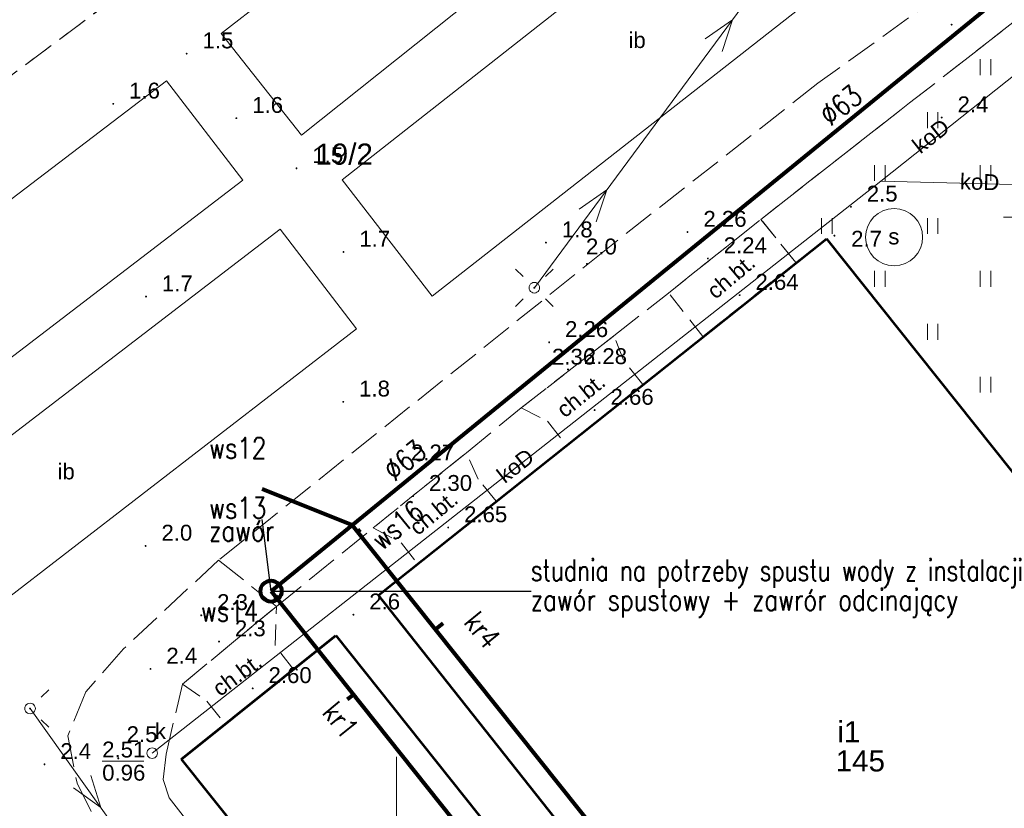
# Model space of a CAD drawing. Extents: x 5474185 to 5474933, y 5916077 to 5916824.
# Tile 141 of 256: x 5474532 to 5474579, y 5916400 to 5916437. Entities that reach past the tile are written whole.
import ezdxf
from ezdxf.enums import TextEntityAlignment as Align

# ---------------------------------------------------------------- set-up
doc = ezdxf.new("R2010")
doc.units = 0
for name, pattern in [('PRZER1-1', [1, 0.5, -0.5]), ('PRZER2-1', [1.5, 1, -0.5]), ('PRZER3-1', [2, 1.5, -0.5])]:
    doc.linetypes.add(name, pattern=pattern)
for name, color, linetype, lineweight in [('GESBZO', 253, 'CONTINUOUS', 50), ('GESBZO_O', 253, 'CONTINUOUS', 50), ('GESDZI_O', 253, 'CONTINUOUS', 18), ('GESKKL', 253, 'CONTINUOUS', 18), ('GESUZY', 253, 'CONTINUOUS', 18), ('GSPWPN', 253, 'CONTINUOUS', 13), ('GSPWPN_O', 253, 'CONTINUOUS', 13), ('GSPWPS', 253, 'CONTINUOUS', 13), ('GSPWPS_O', 253, 'CONTINUOUS', 13), ('GSSIIN', 253, 'CONTINUOUS', 18), ('GSSIIN_O', 253, 'CONTINUOUS', 18), ('GSSKOA', 253, 'CONTINUOUS', 18), ('GSSKOD', 253, 'CONTINUOUS', 18), ('GSSKOD_O', 253, 'CONTINUOUS', 18), ('GSSUTR', 254, 'CONTINUOUS', 18), ('GULEPR', 254, 'CONTINUOUS', 18), ('GULKPR', 7, 'CONTINUOUS', 18), ('GULKPR_O', 254, 'CONTINUOUS', 18), ('GUPELA', 254, 'CONTINUOUS', 18), ('GUPISN', 253, 'CONTINUOUS', 18), ('GUPIWZ', 253, 'CONTINUOUS', 18), ('GUPIWZ_O', 253, 'CONTINUOUS', 18), ('GUPKSD', 61, 'CONTINUOUS', 18), ('GUPPRZ_O', 40, 'CONTINUOUS', 18), ('GUSSUT', 253, 'CONTINUOUS', 18), ('GUSSUT_O', 253, 'CONTINUOUS', 18), ('IS opis', 7, 'CONTINUOUS', 20), ('Ramka sekcyjna', 253, 'CONTINUOUS', 18)]:
    doc.layers.add(name, color=color, linetype=linetype, lineweight=lineweight)
doc.layers.add('is SZKLARNIA KRANY', color=5, linetype='CONTINUOUS')
doc.layers.add('w_Opis_PZ_2', color=7, linetype='CONTINUOUS')
doc.styles.add('Arial', font='arial.ttf')
doc.styles.get("Standard").update_dxf_attribs({"font": 'simplex.shx'})

msp = doc.modelspace()

# ---------------------------------------------------------------- hatches: boundary and pattern name
at = {"layer": 'GSPWPN'}
for points in [[(5474540.08, 5916435.685), (5474540.068353, 5916435.686533), (5474540.0575, 5916435.691029), (5474540.04818, 5916435.69818), (5474540.041029, 5916435.7075), (5474540.036533, 5916435.718353), (5474540.035, 5916435.73), (5474540.036533, 5916435.741647), (5474540.041029, 5916435.7525), (5474540.04818, 5916435.76182), (5474540.0575, 5916435.768971), (5474540.068353, 5916435.773467), (5474540.08, 5916435.775), (5474540.091647, 5916435.773467), (5474540.1025, 5916435.768971), (5474540.11182, 5916435.76182), (5474540.118971, 5916435.7525), (5474540.123467, 5916435.741647), (5474540.125, 5916435.73), (5474540.123467, 5916435.718353), (5474540.118971, 5916435.7075), (5474540.11182, 5916435.69818), (5474540.1025, 5916435.691029), (5474540.091647, 5916435.686533)], [(5474536.61, 5916433.315), (5474536.598353, 5916433.316533), (5474536.5875, 5916433.321029), (5474536.57818, 5916433.32818), (5474536.571029, 5916433.3375), (5474536.566533, 5916433.348353), (5474536.565, 5916433.36), (5474536.566533, 5916433.371647), (5474536.571029, 5916433.3825), (5474536.57818, 5916433.39182), (5474536.5875, 5916433.398971), (5474536.598353, 5916433.403467), (5474536.61, 5916433.405), (5474536.621647, 5916433.403467), (5474536.6325, 5916433.398971), (5474536.64182, 5916433.39182), (5474536.648971, 5916433.3825), (5474536.653467, 5916433.371647), (5474536.655, 5916433.36), (5474536.653467, 5916433.348353), (5474536.648971, 5916433.3375), (5474536.64182, 5916433.32818), (5474536.6325, 5916433.321029), (5474536.621647, 5916433.316533)], [(5474542.43, 5916432.635), (5474542.418353, 5916432.636533), (5474542.4075, 5916432.641029), (5474542.39818, 5916432.64818), (5474542.391029, 5916432.6575), (5474542.386533, 5916432.668353), (5474542.385, 5916432.68), (5474542.386533, 5916432.691647), (5474542.391029, 5916432.7025), (5474542.39818, 5916432.71182), (5474542.4075, 5916432.718971), (5474542.418353, 5916432.723467), (5474542.43, 5916432.725), (5474542.441647, 5916432.723467), (5474542.4525, 5916432.718971), (5474542.46182, 5916432.71182), (5474542.468971, 5916432.7025), (5474542.473467, 5916432.691647), (5474542.475, 5916432.68), (5474542.473467, 5916432.668353), (5474542.468971, 5916432.6575), (5474542.46182, 5916432.64818), (5474542.4525, 5916432.641029), (5474542.441647, 5916432.636533)], [(5474575.76, 5916432.665), (5474575.748353, 5916432.666533), (5474575.7375, 5916432.671029), (5474575.72818, 5916432.67818), (5474575.721029, 5916432.6875), (5474575.716533, 5916432.698353), (5474575.715, 5916432.71), (5474575.716533, 5916432.721647), (5474575.721029, 5916432.7325), (5474575.72818, 5916432.74182), (5474575.7375, 5916432.748971), (5474575.748353, 5916432.753467), (5474575.76, 5916432.755), (5474575.771647, 5916432.753467), (5474575.7825, 5916432.748971), (5474575.79182, 5916432.74182), (5474575.798971, 5916432.7325), (5474575.803467, 5916432.721647), (5474575.805, 5916432.71), (5474575.803467, 5916432.698353), (5474575.798971, 5916432.6875), (5474575.79182, 5916432.67818), (5474575.7825, 5916432.671029), (5474575.771647, 5916432.666533)], [(5474545.27, 5916430.265), (5474545.258353, 5916430.266533), (5474545.2475, 5916430.271029), (5474545.23818, 5916430.27818), (5474545.231029, 5916430.2875), (5474545.226533, 5916430.298353), (5474545.225, 5916430.31), (5474545.226533, 5916430.321647), (5474545.231029, 5916430.3325), (5474545.23818, 5916430.34182), (5474545.2475, 5916430.348971), (5474545.258353, 5916430.353467), (5474545.27, 5916430.355), (5474545.281647, 5916430.353467), (5474545.2925, 5916430.348971), (5474545.30182, 5916430.34182), (5474545.308971, 5916430.3325), (5474545.313467, 5916430.321647), (5474545.315, 5916430.31), (5474545.313467, 5916430.298353), (5474545.308971, 5916430.2875), (5474545.30182, 5916430.27818), (5474545.2925, 5916430.271029), (5474545.281647, 5916430.266533)], [(5474571.47, 5916428.445), (5474571.458353, 5916428.446533), (5474571.4475, 5916428.451029), (5474571.43818, 5916428.45818), (5474571.431029, 5916428.4675), (5474571.426533, 5916428.478353), (5474571.425, 5916428.49), (5474571.426533, 5916428.501647), (5474571.431029, 5916428.5125), (5474571.43818, 5916428.52182), (5474571.4475, 5916428.528971), (5474571.458353, 5916428.533467), (5474571.47, 5916428.535), (5474571.481647, 5916428.533467), (5474571.4925, 5916428.528971), (5474571.50182, 5916428.52182), (5474571.508971, 5916428.5125), (5474571.513467, 5916428.501647), (5474571.515, 5916428.49), (5474571.513467, 5916428.478353), (5474571.508971, 5916428.4675), (5474571.50182, 5916428.45818), (5474571.4925, 5916428.451029), (5474571.481647, 5916428.446533)], [(5474557.06, 5916426.755), (5474557.048353, 5916426.756533), (5474557.0375, 5916426.761029), (5474557.02818, 5916426.76818), (5474557.021029, 5916426.7775), (5474557.016533, 5916426.788353), (5474557.015, 5916426.8), (5474557.016533, 5916426.811647), (5474557.021029, 5916426.8225), (5474557.02818, 5916426.83182), (5474557.0375, 5916426.838971), (5474557.048353, 5916426.843467), (5474557.06, 5916426.845), (5474557.071647, 5916426.843467), (5474557.0825, 5916426.838971), (5474557.09182, 5916426.83182), (5474557.098971, 5916426.8225), (5474557.103467, 5916426.811647), (5474557.105, 5916426.8), (5474557.103467, 5916426.788353), (5474557.098971, 5916426.7775), (5474557.09182, 5916426.76818), (5474557.0825, 5916426.761029), (5474557.071647, 5916426.756533)], [(5474570.69, 5916427.085), (5474570.678353, 5916427.086533), (5474570.6675, 5916427.091029), (5474570.65818, 5916427.09818), (5474570.651029, 5916427.1075), (5474570.646533, 5916427.118353), (5474570.645, 5916427.13), (5474570.646533, 5916427.141647), (5474570.651029, 5916427.1525), (5474570.65818, 5916427.16182), (5474570.6675, 5916427.168971), (5474570.678353, 5916427.173467), (5474570.69, 5916427.175), (5474570.701647, 5916427.173467), (5474570.7125, 5916427.168971), (5474570.72182, 5916427.16182), (5474570.728971, 5916427.1525), (5474570.733467, 5916427.141647), (5474570.735, 5916427.13), (5474570.733467, 5916427.118353), (5474570.728971, 5916427.1075), (5474570.72182, 5916427.09818), (5474570.7125, 5916427.091029), (5474570.701647, 5916427.086533)], [(5474547.49, 5916426.315), (5474547.478353, 5916426.316533), (5474547.4675, 5916426.321029), (5474547.45818, 5916426.32818), (5474547.451029, 5916426.3375), (5474547.446533, 5916426.348353), (5474547.445, 5916426.36), (5474547.446533, 5916426.371647), (5474547.451029, 5916426.3825), (5474547.45818, 5916426.39182), (5474547.4675, 5916426.398971), (5474547.478353, 5916426.403467), (5474547.49, 5916426.405), (5474547.501647, 5916426.403467), (5474547.5125, 5916426.398971), (5474547.52182, 5916426.39182), (5474547.528971, 5916426.3825), (5474547.533467, 5916426.371647), (5474547.535, 5916426.36), (5474547.533467, 5916426.348353), (5474547.528971, 5916426.3375), (5474547.52182, 5916426.32818), (5474547.5125, 5916426.321029), (5474547.501647, 5916426.316533)], [(5474559, 5916425.755), (5474558.988353, 5916425.756533), (5474558.9775, 5916425.761029), (5474558.96818, 5916425.76818), (5474558.961029, 5916425.7775), (5474558.956533, 5916425.788353), (5474558.955, 5916425.8), (5474558.956533, 5916425.811647), (5474558.961029, 5916425.8225), (5474558.96818, 5916425.83182), (5474558.9775, 5916425.838971), (5474558.988353, 5916425.843467), (5474559, 5916425.845), (5474559.011647, 5916425.843467), (5474559.0225, 5916425.838971), (5474559.03182, 5916425.83182), (5474559.038971, 5916425.8225), (5474559.043467, 5916425.811647), (5474559.045, 5916425.8), (5474559.043467, 5916425.788353), (5474559.038971, 5916425.7775), (5474559.03182, 5916425.76818), (5474559.0225, 5916425.761029), (5474559.011647, 5916425.756533)], [(5474538.16, 5916424.205), (5474538.148353, 5916424.206533), (5474538.1375, 5916424.211029), (5474538.12818, 5916424.21818), (5474538.121029, 5916424.2275), (5474538.116533, 5916424.238353), (5474538.115, 5916424.25), (5474538.116533, 5916424.261647), (5474538.121029, 5916424.2725), (5474538.12818, 5916424.28182), (5474538.1375, 5916424.288971), (5474538.148353, 5916424.293467), (5474538.16, 5916424.295), (5474538.171647, 5916424.293467), (5474538.1825, 5916424.288971), (5474538.19182, 5916424.28182), (5474538.198971, 5916424.2725), (5474538.203467, 5916424.261647), (5474538.205, 5916424.25), (5474538.203467, 5916424.238353), (5474538.198971, 5916424.2275), (5474538.19182, 5916424.21818), (5474538.1825, 5916424.211029), (5474538.171647, 5916424.206533)], [(5474547.48, 5916419.235), (5474547.468353, 5916419.236533), (5474547.4575, 5916419.241029), (5474547.44818, 5916419.24818), (5474547.441029, 5916419.2575), (5474547.436533, 5916419.268353), (5474547.435, 5916419.28), (5474547.436533, 5916419.291647), (5474547.441029, 5916419.3025), (5474547.44818, 5916419.31182), (5474547.4575, 5916419.318971), (5474547.468353, 5916419.323467), (5474547.48, 5916419.325), (5474547.491647, 5916419.323467), (5474547.5025, 5916419.318971), (5474547.51182, 5916419.31182), (5474547.518971, 5916419.3025), (5474547.523467, 5916419.291647), (5474547.525, 5916419.28), (5474547.523467, 5916419.268353), (5474547.518971, 5916419.2575), (5474547.51182, 5916419.24818), (5474547.5025, 5916419.241029), (5474547.491647, 5916419.236533)], [(5474538.14, 5916412.425), (5474538.128353, 5916412.426533), (5474538.1175, 5916412.431029), (5474538.10818, 5916412.43818), (5474538.101029, 5916412.4475), (5474538.096533, 5916412.458353), (5474538.095, 5916412.47), (5474538.096533, 5916412.481647), (5474538.101029, 5916412.4925), (5474538.10818, 5916412.50182), (5474538.1175, 5916412.508971), (5474538.128353, 5916412.513467), (5474538.14, 5916412.515), (5474538.151647, 5916412.513467), (5474538.1625, 5916412.508971), (5474538.17182, 5916412.50182), (5474538.178971, 5916412.4925), (5474538.183467, 5916412.481647), (5474538.185, 5916412.47), (5474538.183467, 5916412.458353), (5474538.178971, 5916412.4475), (5474538.17182, 5916412.43818), (5474538.1625, 5916412.431029), (5474538.151647, 5916412.426533)], [(5474540.77, 5916409.145), (5474540.758353, 5916409.146533), (5474540.7475, 5916409.151029), (5474540.73818, 5916409.15818), (5474540.731029, 5916409.1675), (5474540.726533, 5916409.178353), (5474540.725, 5916409.19), (5474540.726533, 5916409.201647), (5474540.731029, 5916409.2125), (5474540.73818, 5916409.22182), (5474540.7475, 5916409.228971), (5474540.758353, 5916409.233467), (5474540.77, 5916409.235), (5474540.781647, 5916409.233467), (5474540.7925, 5916409.228971), (5474540.80182, 5916409.22182), (5474540.808971, 5916409.2125), (5474540.813467, 5916409.201647), (5474540.815, 5916409.19), (5474540.813467, 5916409.178353), (5474540.808971, 5916409.1675), (5474540.80182, 5916409.15818), (5474540.7925, 5916409.151029), (5474540.781647, 5916409.146533)], [(5474547.96, 5916409.175), (5474547.948353, 5916409.176533), (5474547.9375, 5916409.181029), (5474547.92818, 5916409.18818), (5474547.921029, 5916409.1975), (5474547.916533, 5916409.208353), (5474547.915, 5916409.22), (5474547.916533, 5916409.231647), (5474547.921029, 5916409.2425), (5474547.92818, 5916409.25182), (5474547.9375, 5916409.258971), (5474547.948353, 5916409.263467), (5474547.96, 5916409.265), (5474547.971647, 5916409.263467), (5474547.9825, 5916409.258971), (5474547.99182, 5916409.25182), (5474547.998971, 5916409.2425), (5474548.003467, 5916409.231647), (5474548.005, 5916409.22), (5474548.003467, 5916409.208353), (5474547.998971, 5916409.1975), (5474547.99182, 5916409.18818), (5474547.9825, 5916409.181029), (5474547.971647, 5916409.176533)], [(5474541.61, 5916407.905), (5474541.598353, 5916407.906533), (5474541.5875, 5916407.911029), (5474541.57818, 5916407.91818), (5474541.571029, 5916407.9275), (5474541.566533, 5916407.938353), (5474541.565, 5916407.95), (5474541.566533, 5916407.961647), (5474541.571029, 5916407.9725), (5474541.57818, 5916407.98182), (5474541.5875, 5916407.988971), (5474541.598353, 5916407.993467), (5474541.61, 5916407.995), (5474541.621647, 5916407.993467), (5474541.6325, 5916407.988971), (5474541.64182, 5916407.98182), (5474541.648971, 5916407.9725), (5474541.653467, 5916407.961647), (5474541.655, 5916407.95), (5474541.653467, 5916407.938353), (5474541.648971, 5916407.9275), (5474541.64182, 5916407.91818), (5474541.6325, 5916407.911029), (5474541.621647, 5916407.906533)], [(5474538.37, 5916406.615), (5474538.358353, 5916406.616533), (5474538.3475, 5916406.621029), (5474538.33818, 5916406.62818), (5474538.331029, 5916406.6375), (5474538.326533, 5916406.648353), (5474538.325, 5916406.66), (5474538.326533, 5916406.671647), (5474538.331029, 5916406.6825), (5474538.33818, 5916406.69182), (5474538.3475, 5916406.698971), (5474538.358353, 5916406.703467), (5474538.37, 5916406.705), (5474538.381647, 5916406.703467), (5474538.3925, 5916406.698971), (5474538.40182, 5916406.69182), (5474538.408971, 5916406.6825), (5474538.413467, 5916406.671647), (5474538.415, 5916406.66), (5474538.413467, 5916406.648353), (5474538.408971, 5916406.6375), (5474538.40182, 5916406.62818), (5474538.3925, 5916406.621029), (5474538.381647, 5916406.616533)], [(5474533.36, 5916402.105), (5474533.348353, 5916402.106533), (5474533.3375, 5916402.111029), (5474533.32818, 5916402.11818), (5474533.321029, 5916402.1275), (5474533.316533, 5916402.138353), (5474533.315, 5916402.15), (5474533.316533, 5916402.161647), (5474533.321029, 5916402.1725), (5474533.32818, 5916402.18182), (5474533.3375, 5916402.188971), (5474533.348353, 5916402.193467), (5474533.36, 5916402.195), (5474533.371647, 5916402.193467), (5474533.3825, 5916402.188971), (5474533.39182, 5916402.18182), (5474533.398971, 5916402.1725), (5474533.403467, 5916402.161647), (5474533.405, 5916402.15), (5474533.403467, 5916402.138353), (5474533.398971, 5916402.1275), (5474533.39182, 5916402.11818), (5474533.3825, 5916402.111029), (5474533.371647, 5916402.106533)], [(5474536.85, 5916402.385), (5474536.838353, 5916402.386533), (5474536.8275, 5916402.391029), (5474536.81818, 5916402.39818), (5474536.811029, 5916402.4075), (5474536.806533, 5916402.418353), (5474536.805, 5916402.43), (5474536.806533, 5916402.441647), (5474536.811029, 5916402.4525), (5474536.81818, 5916402.46182), (5474536.8275, 5916402.468971), (5474536.838353, 5916402.473467), (5474536.85, 5916402.475), (5474536.861647, 5916402.473467), (5474536.8725, 5916402.468971), (5474536.88182, 5916402.46182), (5474536.888971, 5916402.4525), (5474536.893467, 5916402.441647), (5474536.895, 5916402.43), (5474536.893467, 5916402.418353), (5474536.888971, 5916402.4075), (5474536.88182, 5916402.39818), (5474536.8725, 5916402.391029), (5474536.861647, 5916402.386533)]]:
    msp.add_hatch(color=256, dxfattribs=at).paths.add_polyline_path(points)
at = {"layer": 'GSPWPS'}
for points in [[(5474576.23, 5916437.055), (5474576.218353, 5916437.056533), (5474576.2075, 5916437.061029), (5474576.19818, 5916437.06818), (5474576.191029, 5916437.0775), (5474576.186533, 5916437.088353), (5474576.185, 5916437.1), (5474576.186533, 5916437.111647), (5474576.191029, 5916437.1225), (5474576.19818, 5916437.13182), (5474576.2075, 5916437.138971), (5474576.218353, 5916437.143467), (5474576.23, 5916437.145), (5474576.241647, 5916437.143467), (5474576.2525, 5916437.138971), (5474576.26182, 5916437.13182), (5474576.268971, 5916437.1225), (5474576.273467, 5916437.111647), (5474576.275, 5916437.1), (5474576.273467, 5916437.088353), (5474576.268971, 5916437.0775), (5474576.26182, 5916437.06818), (5474576.2525, 5916437.061029), (5474576.241647, 5916437.056533)], [(5474563.75, 5916427.255), (5474563.738353, 5916427.256533), (5474563.7275, 5916427.261029), (5474563.71818, 5916427.26818), (5474563.711029, 5916427.2775), (5474563.706533, 5916427.288353), (5474563.705, 5916427.3), (5474563.706533, 5916427.311647), (5474563.711029, 5916427.3225), (5474563.71818, 5916427.33182), (5474563.7275, 5916427.338971), (5474563.738353, 5916427.343467), (5474563.75, 5916427.345), (5474563.761647, 5916427.343467), (5474563.7725, 5916427.338971), (5474563.78182, 5916427.33182), (5474563.788971, 5916427.3225), (5474563.793467, 5916427.311647), (5474563.795, 5916427.3), (5474563.793467, 5916427.288353), (5474563.788971, 5916427.2775), (5474563.78182, 5916427.26818), (5474563.7725, 5916427.261029), (5474563.761647, 5916427.256533)], [(5474564.71, 5916426.005), (5474564.698353, 5916426.006533), (5474564.6875, 5916426.011029), (5474564.67818, 5916426.01818), (5474564.671029, 5916426.0275), (5474564.666533, 5916426.038353), (5474564.665, 5916426.05), (5474564.666533, 5916426.061647), (5474564.671029, 5916426.0725), (5474564.67818, 5916426.08182), (5474564.6875, 5916426.088971), (5474564.698353, 5916426.093467), (5474564.71, 5916426.095), (5474564.721647, 5916426.093467), (5474564.7325, 5916426.088971), (5474564.74182, 5916426.08182), (5474564.748971, 5916426.0725), (5474564.753467, 5916426.061647), (5474564.755, 5916426.05), (5474564.753467, 5916426.038353), (5474564.748971, 5916426.0275), (5474564.74182, 5916426.01818), (5474564.7325, 5916426.011029), (5474564.721647, 5916426.006533)], [(5474566.21, 5916424.275), (5474566.198353, 5916424.276533), (5474566.1875, 5916424.281029), (5474566.17818, 5916424.28818), (5474566.171029, 5916424.2975), (5474566.166533, 5916424.308353), (5474566.165, 5916424.32), (5474566.166533, 5916424.331647), (5474566.171029, 5916424.3425), (5474566.17818, 5916424.35182), (5474566.1875, 5916424.358971), (5474566.198353, 5916424.363467), (5474566.21, 5916424.365), (5474566.221647, 5916424.363467), (5474566.2325, 5916424.358971), (5474566.24182, 5916424.35182), (5474566.248971, 5916424.3425), (5474566.253467, 5916424.331647), (5474566.255, 5916424.32), (5474566.253467, 5916424.308353), (5474566.248971, 5916424.2975), (5474566.24182, 5916424.28818), (5474566.2325, 5916424.281029), (5474566.221647, 5916424.276533)], [(5474559.11, 5916423.015), (5474559.098353, 5916423.016533), (5474559.0875, 5916423.021029), (5474559.07818, 5916423.02818), (5474559.071029, 5916423.0375), (5474559.066533, 5916423.048353), (5474559.065, 5916423.06), (5474559.066533, 5916423.071647), (5474559.071029, 5916423.0825), (5474559.07818, 5916423.09182), (5474559.0875, 5916423.098971), (5474559.098353, 5916423.103467), (5474559.11, 5916423.105), (5474559.121647, 5916423.103467), (5474559.1325, 5916423.098971), (5474559.14182, 5916423.09182), (5474559.148971, 5916423.0825), (5474559.153467, 5916423.071647), (5474559.155, 5916423.06), (5474559.153467, 5916423.048353), (5474559.148971, 5916423.0375), (5474559.14182, 5916423.02818), (5474559.1325, 5916423.021029), (5474559.121647, 5916423.016533)], [(5474557.21, 5916422.045), (5474557.198353, 5916422.046533), (5474557.1875, 5916422.051029), (5474557.17818, 5916422.05818), (5474557.171029, 5916422.0675), (5474557.166533, 5916422.078353), (5474557.165, 5916422.09), (5474557.166533, 5916422.101647), (5474557.171029, 5916422.1125), (5474557.17818, 5916422.12182), (5474557.1875, 5916422.128971), (5474557.198353, 5916422.133467), (5474557.21, 5916422.135), (5474557.221647, 5916422.133467), (5474557.2325, 5916422.128971), (5474557.24182, 5916422.12182), (5474557.248971, 5916422.1125), (5474557.253467, 5916422.101647), (5474557.255, 5916422.09), (5474557.253467, 5916422.078353), (5474557.248971, 5916422.0675), (5474557.24182, 5916422.05818), (5474557.2325, 5916422.051029), (5474557.221647, 5916422.046533)], [(5474558.1, 5916420.765), (5474558.088353, 5916420.766533), (5474558.0775, 5916420.771029), (5474558.06818, 5916420.77818), (5474558.061029, 5916420.7875), (5474558.056533, 5916420.798353), (5474558.055, 5916420.81), (5474558.056533, 5916420.821647), (5474558.061029, 5916420.8325), (5474558.06818, 5916420.84182), (5474558.0775, 5916420.848971), (5474558.088353, 5916420.853467), (5474558.1, 5916420.855), (5474558.111647, 5916420.853467), (5474558.1225, 5916420.848971), (5474558.13182, 5916420.84182), (5474558.138971, 5916420.8325), (5474558.143467, 5916420.821647), (5474558.145, 5916420.81), (5474558.143467, 5916420.798353), (5474558.138971, 5916420.7875), (5474558.13182, 5916420.77818), (5474558.1225, 5916420.771029), (5474558.111647, 5916420.766533)], [(5474559.36, 5916418.845), (5474559.348353, 5916418.846533), (5474559.3375, 5916418.851029), (5474559.32818, 5916418.85818), (5474559.321029, 5916418.8675), (5474559.316533, 5916418.878353), (5474559.315, 5916418.89), (5474559.316533, 5916418.901647), (5474559.321029, 5916418.9125), (5474559.32818, 5916418.92182), (5474559.3375, 5916418.928971), (5474559.348353, 5916418.933467), (5474559.36, 5916418.935), (5474559.371647, 5916418.933467), (5474559.3825, 5916418.928971), (5474559.39182, 5916418.92182), (5474559.398971, 5916418.9125), (5474559.403467, 5916418.901647), (5474559.405, 5916418.89), (5474559.403467, 5916418.878353), (5474559.398971, 5916418.8675), (5474559.39182, 5916418.85818), (5474559.3825, 5916418.851029), (5474559.371647, 5916418.846533)], [(5474549.93, 5916416.215), (5474549.918353, 5916416.216533), (5474549.9075, 5916416.221029), (5474549.89818, 5916416.22818), (5474549.891029, 5916416.2375), (5474549.886533, 5916416.248353), (5474549.885, 5916416.26), (5474549.886533, 5916416.271647), (5474549.891029, 5916416.2825), (5474549.89818, 5916416.29182), (5474549.9075, 5916416.298971), (5474549.918353, 5916416.303467), (5474549.93, 5916416.305), (5474549.941647, 5916416.303467), (5474549.9525, 5916416.298971), (5474549.96182, 5916416.29182), (5474549.968971, 5916416.2825), (5474549.973467, 5916416.271647), (5474549.975, 5916416.26), (5474549.973467, 5916416.248353), (5474549.968971, 5916416.2375), (5474549.96182, 5916416.22818), (5474549.9525, 5916416.221029), (5474549.941647, 5916416.216533)], [(5474550.78, 5916414.775), (5474550.768353, 5916414.776533), (5474550.7575, 5916414.781029), (5474550.74818, 5916414.78818), (5474550.741029, 5916414.7975), (5474550.736533, 5916414.808353), (5474550.735, 5916414.82), (5474550.736533, 5916414.831647), (5474550.741029, 5916414.8425), (5474550.74818, 5916414.85182), (5474550.7575, 5916414.858971), (5474550.768353, 5916414.863467), (5474550.78, 5916414.865), (5474550.791647, 5916414.863467), (5474550.8025, 5916414.858971), (5474550.81182, 5916414.85182), (5474550.818971, 5916414.8425), (5474550.823467, 5916414.831647), (5474550.825, 5916414.82), (5474550.823467, 5916414.808353), (5474550.818971, 5916414.7975), (5474550.81182, 5916414.78818), (5474550.8025, 5916414.781029), (5474550.791647, 5916414.776533)], [(5474552.44, 5916413.295), (5474552.428353, 5916413.296533), (5474552.4175, 5916413.301029), (5474552.40818, 5916413.30818), (5474552.401029, 5916413.3175), (5474552.396533, 5916413.328353), (5474552.395, 5916413.34), (5474552.396533, 5916413.351647), (5474552.401029, 5916413.3625), (5474552.40818, 5916413.37182), (5474552.4175, 5916413.378971), (5474552.428353, 5916413.383467), (5474552.44, 5916413.385), (5474552.451647, 5916413.383467), (5474552.4625, 5916413.378971), (5474552.47182, 5916413.37182), (5474552.478971, 5916413.3625), (5474552.483467, 5916413.351647), (5474552.485, 5916413.34), (5474552.483467, 5916413.328353), (5474552.478971, 5916413.3175), (5474552.47182, 5916413.30818), (5474552.4625, 5916413.301029), (5474552.451647, 5916413.296533)], [(5474543.2, 5916405.695), (5474543.188353, 5916405.696533), (5474543.1775, 5916405.701029), (5474543.16818, 5916405.70818), (5474543.161029, 5916405.7175), (5474543.156533, 5916405.728353), (5474543.155, 5916405.74), (5474543.156533, 5916405.751647), (5474543.161029, 5916405.7625), (5474543.16818, 5916405.77182), (5474543.1775, 5916405.778971), (5474543.188353, 5916405.783467), (5474543.2, 5916405.785), (5474543.211647, 5916405.783467), (5474543.2225, 5916405.778971), (5474543.23182, 5916405.77182), (5474543.238971, 5916405.7625), (5474543.243467, 5916405.751647), (5474543.245, 5916405.74), (5474543.243467, 5916405.728353), (5474543.238971, 5916405.7175), (5474543.23182, 5916405.70818), (5474543.2225, 5916405.701029), (5474543.211647, 5916405.696533)]]:
    msp.add_hatch(color=256, dxfattribs=at).paths.add_polyline_path(points)
at = {"layer": 'GUPELA', "extrusion": (0, 0, -1)}
for points in [[(-5474556.512013, 5916424.625045), (-5474556.523788, 5916424.627164), (-5474556.534849, 5916424.632483), (-5474556.543417, 5916424.639862), (-5474556.550557, 5916424.650503), (-5474556.554323, 5916424.662223), (-5474556.554986, 5916424.671113), (-5474556.553117, 5916424.682881), (-5474556.548133, 5916424.693893), (-5474556.540065, 5916424.703482), (-5474556.531281, 5916424.70965), (-5474556.521881, 5916424.713403), (-5474556.508913, 5916424.714987), (-5474556.496551, 5916424.712943), (-5474556.485521, 5916424.70776), (-5474556.475236, 5916424.698574), (-5474556.468715, 5916424.687903), (-5474556.465468, 5916424.676476), (-5474556.46539, 5916424.664091), (-5474556.46813, 5916424.65351), (-5474556.473133, 5916424.644196), (-5474556.480459, 5916424.636054), (-5474556.489534, 5916424.629923), (-5474556.50018, 5916424.626084)], [(-5474532.682013, 5916404.745045), (-5474532.693788, 5916404.747164), (-5474532.704849, 5916404.752483), (-5474532.713417, 5916404.759862), (-5474532.720557, 5916404.770503), (-5474532.724323, 5916404.782223), (-5474532.724986, 5916404.791113), (-5474532.723117, 5916404.802881), (-5474532.718133, 5916404.813893), (-5474532.710065, 5916404.823482), (-5474532.701281, 5916404.82965), (-5474532.691881, 5916404.833403), (-5474532.678913, 5916404.834987), (-5474532.666551, 5916404.832943), (-5474532.655521, 5916404.82776), (-5474532.645236, 5916404.818574), (-5474532.638715, 5916404.807903), (-5474532.635468, 5916404.796476), (-5474532.63539, 5916404.784091), (-5474532.63813, 5916404.77351), (-5474532.643133, 5916404.764196), (-5474532.650459, 5916404.756054), (-5474532.659534, 5916404.749923), (-5474532.67018, 5916404.746084)]]:
    msp.add_hatch(color=256, dxfattribs=at).paths.add_polyline_path(points)

# ---------------------------------------------------------------- linework, layer by layer
at = {"layer": 'GESBZO', "linetype": 'Continuous', "lineweight": 53}
for p, q in [((5474549.15, 5916410.15, 10.18), (5474570.32, 5916426.98, 10.18)), ((5474570.32, 5916426.98, 10.18), (5474594.68, 5916396.38, 10.18)), ((5474573.43, 5916379.49, 10.18), (5474549.15, 5916410.15, 10.18)), ((5474539.84, 5916402.4, 10.18), (5474547.13, 5916408.23, 10.18)), ((5474547.13, 5916408.23, 10.18), (5474571.42, 5916377.78, 10.18)), ((5474564.04, 5916372.03, 10.18), (5474539.84, 5916402.4, 10.18))]:
    msp.add_line(p, q, dxfattribs=at)
at = {"layer": 'GESKKL', "linetype": 'PRZER3-1', "lineweight": 13}
msp.add_line((5474514.82, 5916422.06, 10.06), (5474583.4, 5916473.15, 10.06), dxfattribs=at)
at = {"layer": 'GESUZY', "linetype": 'PRZER1-1', "lineweight": 13}
for p, q in [((5474514.82, 5916422.06, 10.08), (5474583.4, 5916473.15, 10.08)), ((5474583.4, 5916473.15, 10.08), (5474514.82, 5916422.06, 10.08))]:
    msp.add_line(p, q, dxfattribs=at)
at = {"layer": 'GSSIIN', "linetype": 'Continuous', "lineweight": 13}
for p, q in [((5474541.71, 5916436.68, 10.18), (5474565.43, 5916455.2, 10.18)), ((5474569, 5916450.6, 10.18), (5474545.5, 5916431.88, 10.18)), ((5474547.43, 5916429.77, 10.18), (5474571.02, 5916448.31, 10.18)), ((5474575.3, 5916442.77, 10.18), (5474551.68, 5916424.27, 10.18)), ((5474545.5, 5916431.88, 10.18), (5474541.71, 5916436.68, 10.18)), ((5474515.2, 5916416.24, 10.18), (5474539.12, 5916434.44, 10.18)), ((5474539.12, 5916434.44, 10.18), (5474542.73, 5916429.76, 10.18)), ((5474542.73, 5916429.76, 10.18), (5474518.87, 5916411.47, 10.18)), ((5474551.68, 5916424.27, 10.18), (5474547.43, 5916429.77, 10.18)), ((5474520.66, 5916409.16, 10.18), (5474544.5, 5916427.43, 10.18)), ((5474544.5, 5916427.43, 10.18), (5474548.11, 5916422.72, 10.18)), ((5474548.11, 5916422.72, 10.18), (5474524.33, 5916404.38, 10.18))]:
    msp.add_line(p, q, dxfattribs=at)
at = {"layer": 'GSSKOA', "linetype": 'PRZER3-1', "lineweight": 13}
for p, q in [((5474577.44, 5916439.75, 10.18), (5474569.9, 5916434.33, 10.18)), ((5474571.09, 5916430.94, 10.18), (5474579.2, 5916437.26, 10.18)), ((5474569.9, 5916434.33, 10.18), (5474559.98, 5916426.54, 10.18)), ((5474567.22, 5916427.9, 10.18), (5474571.09, 5916430.94, 10.18)), ((5474562.85, 5916424.42, 10.18), (5474567.22, 5916427.9, 10.18)), ((5474559.98, 5916426.54, 10.18), (5474541.59, 5916411.8, 10.18)), ((5474560.27, 5916422.4, 10.18), (5474562.85, 5916424.42, 10.18)), ((5474555.89, 5916418.99, 10.18), (5474560.27, 5916422.4, 10.18)), ((5474553.3, 5916416.87, 10.18), (5474555.89, 5916418.99, 10.18)), ((5474548.9, 5916413.33, 10.18), (5474553.3, 5916416.87, 10.18)), ((5474544.32, 5916409.61, 10.18), (5474548.9, 5916413.33, 10.18)), ((5474541.59, 5916411.8, 10.18), (5474537.09, 5916407.6, 10.18)), ((5474541.59, 5916411.8, 10.18), (5474544.32, 5916409.61, 10.18)), ((5474544.32, 5916409.61, 10.18), (5474541.59, 5916411.8, 10.18)), ((5474539.88, 5916405.94, 10.18), (5474544.32, 5916409.61, 10.18)), ((5474537.09, 5916407.6, 10.18), (5474535.32, 5916405.58, 10.18)), ((5474539.11, 5916402.63, 10.18), (5474539.88, 5916405.94, 10.18)), ((5474535.32, 5916405.58, 10.18), (5474534.47, 5916403.5, 10.18)), ((5474534.47, 5916403.5, 10.18), (5474534.9, 5916401.26, 10.18)), ((5474538.97, 5916401.44, 10.18), (5474539.11, 5916402.63, 10.18)), ((5474534.9, 5916401.26, 10.18), (5474535.95, 5916399.14, 10.18)), ((5474539.25, 5916400.56, 10.18), (5474538.97, 5916401.44, 10.18)), ((5474541.27, 5916398, 10.18), (5474539.25, 5916400.56, 10.18))]:
    msp.add_line(p, q, dxfattribs=at)
at = {"layer": 'GSSKOD', "linetype": 'PRZER2-1', "lineweight": 13}
for p, q in [((5474562.85, 5916424.42, 10.18), (5474567.22, 5916427.9, 10.18)), ((5474567.22, 5916427.9, 10.18), (5474568.86, 5916425.86, 10.18)), ((5474568.86, 5916425.86, 10.18), (5474564.48, 5916422.37, 10.18)), ((5474564.48, 5916422.37, 10.18), (5474562.85, 5916424.42, 10.18)), ((5474560.27, 5916422.4, 10.18), (5474555.89, 5916418.99, 10.18)), ((5474560.72, 5916421.24, 10.18), (5474560.27, 5916422.4, 10.18)), ((5474561.63, 5916420.1, 10.18), (5474560.72, 5916421.24, 10.18)), ((5474558.03, 5916417.23, 10.18), (5474561.63, 5916420.1, 10.18)), ((5474555.89, 5916418.99, 10.18), (5474557.13, 5916418.36, 10.18)), ((5474557.13, 5916418.36, 10.18), (5474558.03, 5916417.23, 10.18)), ((5474553.3, 5916416.87, 10.18), (5474548.9, 5916413.33, 10.18)), ((5474553.85, 5916415.63, 10.18), (5474553.3, 5916416.87, 10.18)), ((5474554.7, 5916414.58, 10.18), (5474553.85, 5916415.63, 10.18)), ((5474551, 5916411.63, 10.18), (5474554.7, 5916414.58, 10.18)), ((5474548.9, 5916413.33, 10.18), (5474550.23, 5916412.6, 10.18)), ((5474550.23, 5916412.6, 10.18), (5474551, 5916411.63, 10.18)), ((5474544.32, 5916409.61, 10.18), (5474539.88, 5916405.94, 10.18)), ((5474544.26, 5916407.76, 10.18), (5474544.32, 5916409.61, 10.18)), ((5474545.15, 5916406.62, 10.18), (5474544.26, 5916407.76, 10.18)), ((5474541.91, 5916404.03, 10.18), (5474545.15, 5916406.62, 10.18)), ((5474539.88, 5916405.94, 10.18), (5474541.04, 5916405.14, 10.18)), ((5474541.04, 5916405.14, 10.18), (5474541.91, 5916404.03, 10.18))]:
    msp.add_line(p, q, dxfattribs=at)
at = {"layer": 'GSSUTR', "linetype": 'PRZER2-1', "lineweight": 13}
for p, q in [((5474571.09, 5916430.94, 10.1), (5474579.2, 5916437.26, 10.1)), ((5474567.22, 5916427.9, 10.1), (5474571.09, 5916430.94, 10.1)), ((5474568.86, 5916425.86, 10.1), (5474567.22, 5916427.9, 10.1)), ((5474570.32, 5916426.98, 10.1), (5474568.86, 5916425.86, 10.1)), ((5474594.68, 5916396.38, 10.1), (5474570.32, 5916426.98, 10.1))]:
    msp.add_line(p, q, dxfattribs=at)
at = {"layer": 'GSSUTR', "elevation": 10.1, "flags": 128}
for points in [[(5474577.58334, 5916435.463954), (5474577.58334, 5916434.713954)], [(5474578.08334, 5916434.713954), (5474578.08334, 5916435.463954)], [(5474575.08334, 5916432.963954), (5474575.08334, 5916432.213954)], [(5474575.58334, 5916432.213954), (5474575.58334, 5916432.963954)], [(5474572.58334, 5916430.463954), (5474572.58334, 5916429.713954)], [(5474573.08334, 5916429.713954), (5474573.08334, 5916430.463954)], [(5474577.58334, 5916430.463954), (5474577.58334, 5916429.713954)], [(5474578.08334, 5916429.713954), (5474578.08334, 5916430.463954)], [(5474570.08334, 5916427.963954), (5474570.08334, 5916427.213954)], [(5474570.58334, 5916427.213954), (5474570.58334, 5916427.963954)], [(5474575.08334, 5916427.963954), (5474575.08334, 5916427.213954)], [(5474575.58334, 5916427.213954), (5474575.58334, 5916427.963954)], [(5474572.58334, 5916425.463954), (5474572.58334, 5916424.713954)], [(5474573.08334, 5916424.713954), (5474573.08334, 5916425.463954)], [(5474577.58334, 5916425.463954), (5474577.58334, 5916424.713954)], [(5474578.08334, 5916424.713954), (5474578.08334, 5916425.463954)], [(5474575.08334, 5916422.963954), (5474575.08334, 5916422.213954)], [(5474575.58334, 5916422.213954), (5474575.58334, 5916422.963954)], [(5474577.58334, 5916420.463954), (5474577.58334, 5916419.713954)], [(5474578.08334, 5916419.713954), (5474578.08334, 5916420.463954)]]:
    msp.add_lwpolyline(points, dxfattribs=at)
at = {"layer": 'GULEPR', "linetype": 'Continuous', "lineweight": 13}
for p, q in [((5474556.51, 5916424.67, 10.14), (5474577.62, 5916453.21, 10.14)), ((5474532.68, 5916404.79, 10.14), (5474552.19, 5916377.43, 10.14))]:
    msp.add_line(p, q, dxfattribs=at)
at = {"layer": 'GULEPR', "elevation": 10.14, "flags": 128}
for points in [[(5474565.386008, 5916435.829255), (5474565.876025, 5916437.332546), (5474564.582037, 5916436.423924)], [(5474559.439326, 5916427.789543), (5474559.929342, 5916429.292834), (5474558.635354, 5916428.384212)], [(5474534.740412, 5916401.039373), (5474536.018396, 5916400.108375), (5474535.554608, 5916401.619964)]]:
    msp.add_lwpolyline(points, dxfattribs=at)
at = {"layer": 'GULKPR', "linetype": 'Continuous', "lineweight": 18, "elevation": 10.14, "flags": 128}
for points in [[(5474588.11, 5916441.81), (5474572.88, 5916429.71)], [(5474572.88, 5916429.71), (5474538.45, 5916402.68)], [(5474572.88, 5916429.71), (5474582.22, 5916429.47)]]:
    msp.add_lwpolyline(points, dxfattribs=at)
at = {"layer": 'GUPELA', "elevation": 10.15, "flags": 128}
for points in [[(5474555.626117, 5916425.553883), (5474555.97967, 5916425.20033)], [(5474557.393883, 5916425.553883), (5474557.04033, 5916425.20033)], [(5474555.626117, 5916423.786117), (5474555.97967, 5916424.13967)], [(5474557.393883, 5916423.786117), (5474557.04033, 5916424.13967)], [(5474533.563883, 5916405.673883), (5474533.21033, 5916405.32033)], [(5474533.563883, 5916403.906117), (5474533.21033, 5916404.25967)]]:
    msp.add_lwpolyline(points, dxfattribs=at)
at = {"layer": 'GUPELA', "elevation": 10.16, "flags": 128}
for points in [[(5474556.51, 5916424.92), (5474556.574705, 5916424.911481), (5474556.635, 5916424.886506), (5474556.686777, 5916424.846777), (5474556.726506, 5916424.795), (5474556.751481, 5916424.734705), (5474556.76, 5916424.67), (5474556.751481, 5916424.605295), (5474556.726506, 5916424.545), (5474556.686777, 5916424.493223), (5474556.635, 5916424.453494), (5474556.574705, 5916424.428519), (5474556.51, 5916424.42), (5474556.445295, 5916424.428519), (5474556.385, 5916424.453494), (5474556.333223, 5916424.493223), (5474556.293494, 5916424.545), (5474556.268519, 5916424.605295), (5474556.26, 5916424.67), (5474556.268519, 5916424.734705), (5474556.293494, 5916424.795), (5474556.333223, 5916424.846777), (5474556.385, 5916424.886506), (5474556.445295, 5916424.911481), (5474556.51, 5916424.92)], [(5474532.68, 5916405.04), (5474532.744705, 5916405.031481), (5474532.805, 5916405.006506), (5474532.856777, 5916404.966777), (5474532.896506, 5916404.915), (5474532.921481, 5916404.854705), (5474532.93, 5916404.79), (5474532.921481, 5916404.725295), (5474532.896506, 5916404.665), (5474532.856777, 5916404.613223), (5474532.805, 5916404.573494), (5474532.744705, 5916404.548519), (5474532.68, 5916404.54), (5474532.615295, 5916404.548519), (5474532.555, 5916404.573494), (5474532.503223, 5916404.613223), (5474532.463494, 5916404.665), (5474532.438519, 5916404.725295), (5474532.43, 5916404.79), (5474532.438519, 5916404.854705), (5474532.463494, 5916404.915), (5474532.503223, 5916404.966777), (5474532.555, 5916405.006506), (5474532.615295, 5916405.031481), (5474532.68, 5916405.04)]]:
    msp.add_lwpolyline(points, close=True, dxfattribs=at)
at = {"layer": 'GUPISN', "elevation": 10.16, "flags": 128}
msp.add_lwpolyline([(5474556.51, 5916424.92), (5474556.574705, 5916424.911481), (5474556.635, 5916424.886506), (5474556.686777, 5916424.846777), (5474556.726506, 5916424.795), (5474556.751481, 5916424.734705), (5474556.76, 5916424.67), (5474556.751481, 5916424.605295), (5474556.726506, 5916424.545), (5474556.686777, 5916424.493223), (5474556.635, 5916424.453494), (5474556.574705, 5916424.428519), (5474556.51, 5916424.42), (5474556.445295, 5916424.428519), (5474556.385, 5916424.453494), (5474556.333223, 5916424.493223), (5474556.293494, 5916424.545), (5474556.268519, 5916424.605295), (5474556.26, 5916424.67), (5474556.268519, 5916424.734705), (5474556.293494, 5916424.795), (5474556.333223, 5916424.846777), (5474556.385, 5916424.886506), (5474556.445295, 5916424.911481), (5474556.51, 5916424.92)], close=True, dxfattribs=at)
at = {"layer": 'GUPIWZ', "elevation": 10.18, "flags": 128}
msp.add_lwpolyline([(5474538.45, 5916402.93), (5474538.514705, 5916402.921481), (5474538.575, 5916402.896506), (5474538.626777, 5916402.856777), (5474538.666506, 5916402.805), (5474538.691481, 5916402.744705), (5474538.7, 5916402.68), (5474538.691481, 5916402.615295), (5474538.666506, 5916402.555), (5474538.626777, 5916402.503223), (5474538.575, 5916402.463494), (5474538.514705, 5916402.438519), (5474538.45, 5916402.43), (5474538.385295, 5916402.438519), (5474538.325, 5916402.463494), (5474538.273223, 5916402.503223), (5474538.233494, 5916402.555), (5474538.208519, 5916402.615295), (5474538.2, 5916402.68), (5474538.208519, 5916402.744705), (5474538.233494, 5916402.805), (5474538.273223, 5916402.856777), (5474538.325, 5916402.896506), (5474538.385295, 5916402.921481), (5474538.45, 5916402.93)], close=True, dxfattribs=at)
at = {"layer": 'GUPKSD', "elevation": 10.16, "flags": 128}
msp.add_lwpolyline([(5474538.45, 5916402.93), (5474538.514705, 5916402.921481), (5474538.575, 5916402.896506), (5474538.626777, 5916402.856777), (5474538.666506, 5916402.805), (5474538.691481, 5916402.744705), (5474538.7, 5916402.68), (5474538.691481, 5916402.615295), (5474538.666506, 5916402.555), (5474538.626777, 5916402.503223), (5474538.575, 5916402.463494), (5474538.514705, 5916402.438519), (5474538.45, 5916402.43), (5474538.385295, 5916402.438519), (5474538.325, 5916402.463494), (5474538.273223, 5916402.503223), (5474538.233494, 5916402.555), (5474538.208519, 5916402.615295), (5474538.2, 5916402.68), (5474538.208519, 5916402.744705), (5474538.233494, 5916402.805), (5474538.273223, 5916402.856777), (5474538.325, 5916402.896506), (5474538.385295, 5916402.921481), (5474538.45, 5916402.93)], close=True, dxfattribs=at)
at = {"layer": 'GUPPRZ_O', "linetype": 'Continuous', "lineweight": 13, "elevation": 10.8, "flags": 128}
for points in [[(5474578.682505, 5916428.010999), (5474580.642505, 5916428.010999)], [(5474536.089012, 5916402.302087), (5474538.049012, 5916402.302087)]]:
    msp.add_lwpolyline(points, dxfattribs=at)
at = {"layer": 'GUSSUT', "linetype": 'Continuous', "lineweight": 13, "extrusion": (0, 0, -1)}
for start, end in [(270, 90), (90, 270)]:
    msp.add_arc((-5474573.51, 5916427.06, -10.14), 1.35, start, end, dxfattribs=at)
at = {"layer": 'IS opis', "lineweight": 80, "ltscale": 0.7}
msp.add_line((5474547.90322, 5916413.456674), (5474543.650479, 5916415.157135, 10.14), dxfattribs=at)
at = {"layer": 'is SZKLARNIA KRANY', "lineweight": 80, "ltscale": 0.7}
for p, q in [((5474544.067652, 5916410.332235), (5474583.151718, 5916442.169964)), ((5474547.90322, 5916413.456674), (5474574.521543, 5916380.087882)), ((5474548.102799, 5916413.07322), (5474548.301909, 5916413.239587)), ((5474544.067652, 5916410.332235), (5474570.697282, 5916376.94927)), ((5474544.2459, 5916409.931405), (5474544.44501, 5916410.097773)), ((5474551.883968, 5916408.563255, 0.010287), (5474552.201875, 5916408.815692, 10.190287)), ((5474547.988497, 5916405.470016, 0.010287), (5474547.67059, 5916405.217579, 10.190287))]:
    msp.add_line(p, q, dxfattribs=at)
msp.add_circle((5474544.067652, 5916410.332235), 0.5, dxfattribs=at)
at = {"layer": 'Ramka sekcyjna', "linetype": 'Continuous', "lineweight": 18, "elevation": 100, "flags": 128}
msp.add_lwpolyline([(5474550, 5916397.5), (5474550, 5916402.5)], dxfattribs=at)
at = {"layer": 'w_Opis_PZ_2'}
for q in [(5474543.650479, 5916413.712991, 10.14), (5474556.367538, 5916410.332235)]:
    msp.add_line((5474544.067652, 5916410.332235), q, dxfattribs=at)

# ---------------------------------------------------------------- texts
at = {"layer": 'GESBZO_O', "linetype": 'Continuous', "lineweight": 0, "style": 'Arial'}
msp.add_text('i1', height=1, dxfattribs=at).set_placement((5474571.915, 5916403.189761, 10.8), align=Align.RIGHT)
msp.add_text('145', height=1, dxfattribs=at).set_placement((5474571.915, 5916401.814761, 10.8), align=Align.CENTER)
at = {"layer": 'GESDZI_O', "linetype": 'Continuous', "lineweight": 0, "style": 'Arial'}
msp.add_text('19/2', height=1, dxfattribs=at).set_placement((5474547.522105, 5916430.482993, 10.8), align=Align.CENTER)
at = {"layer": 'GSPWPN_O', "linetype": 'Continuous', "lineweight": 0, "style": 'Arial'}
for s, p in [('1.5', (5474540.83, 5916435.98, 10.8)), ('1.6', (5474537.36, 5916433.61, 10.8)), ('1.6', (5474543.18, 5916432.93, 10.8)), ('2.4', (5474576.51, 5916432.96, 10.8)), ('1.5', (5474546.02, 5916430.56, 10.8)), ('2.5', (5474572.22, 5916428.74, 10.8)), ('1.8', (5474557.81, 5916427.05, 10.8)), ('1.7', (5474548.24, 5916426.61, 10.8)), ('2.7', (5474571.48116, 5916426.609165, 10.8)), ('2.0', (5474558.949384, 5916426.243125, 10.8)), ('1.7', (5474538.91, 5916424.5, 10.8)), ('1.8', (5474548.23, 5916419.53, 10.8)), ('2.0', (5474538.89, 5916412.72, 10.8)), ('2.3', (5474541.52, 5916409.44, 10.8)), ('2.6', (5474548.71, 5916409.47, 10.8)), ('2.3', (5474542.36, 5916408.2, 10.8)), ('2.4', (5474539.12, 5916406.91, 10.8)), ('2.5', (5474537.244049, 5916403.199095, 10.8)), ('2.4', (5474534.11, 5916402.4, 10.8))]:
    msp.add_text(s, height=0.75, dxfattribs=at).set_placement(p)
at = {"layer": 'GSPWPS_O', "linetype": 'Continuous', "lineweight": 0, "style": 'Arial'}
for s, p in [('2.26', (5474564.5, 5916427.55, 10.8)), ('2.24', (5474565.46, 5916426.3, 10.8)), ('2.64', (5474566.96, 5916424.57, 10.8)), ('2.26', (5474557.96, 5916422.34, 10.8)), ('2.36', (5474557.345404, 5916421.036764, 10.8)), ('2.28', (5474558.85, 5916421.06, 10.8)), ('2.66', (5474560.11, 5916419.14, 10.8)), ('2.27', (5474550.68, 5916416.51, 10.8)), ('2.30', (5474551.53, 5916415.07, 10.8)), ('2.65', (5474553.19, 5916413.59, 10.8)), ('2.60', (5474543.95, 5916405.99, 10.8))]:
    msp.add_text(s, height=0.75, dxfattribs=at).set_placement(p)
at = {"layer": 'GSSIIN_O', "linetype": 'Continuous', "lineweight": 0, "style": 'Arial'}
for p in [(5474561.365, 5916435.995276, 10.8), (5474534.385, 5916415.613051, 10.8)]:
    msp.add_text('ib', height=0.75, dxfattribs=at).set_placement(p, align=Align.CENTER)
at = {"layer": 'GSSKOD_O', "linetype": 'Continuous', "lineweight": 0, "style": 'Arial'}
for rotation, p in [(40.049077, (5474566.043837, 5916424.914646, 10.8)), (38.855707, (5474558.944117, 5916419.289649, 10.8)), (39.393789, (5474551.986255, 5916413.738709, 10.8)), (36.207315, (5474542.68836, 5916406.079025, 10.8))]:
    msp.add_text('ch.bt.', height=0.75, rotation=rotation, dxfattribs=at).set_placement(p, align=Align.CENTER)
at = {"layer": 'GULKPR_O', "linetype": 'Continuous', "lineweight": 0, "style": 'Arial'}
for rotation, p in [(38.436415, (5474575.480802, 5916431.544318, 10.8)), (358.528055, (5474577.542461, 5916429.296619, 10.8)), (38.134439, (5474555.846225, 5916415.964161, 10.8))]:
    msp.add_text('koD', height=0.75, rotation=rotation, dxfattribs=at).set_placement(p, align=Align.CENTER)
at = {"layer": 'GUPIWZ_O', "linetype": 'Continuous', "lineweight": 0, "style": 'Arial'}
msp.add_text('k', height=0.75, dxfattribs=at).set_placement((5474539.104029, 5916403.345276, 10.8), align=Align.RIGHT)
at = {"layer": 'GUPPRZ_O', "linetype": 'Continuous', "lineweight": 0, "style": 'Arial'}
for s, p in [('2.51', (5474536.089012, 5916402.474587, 10.8)), ('0.96', (5474536.089012, 5916401.379587, 10.8))]:
    msp.add_text(s, height=0.75, dxfattribs=at).set_placement(p)
at = {"layer": 'GUSSUT_O', "linetype": 'Continuous', "lineweight": 0, "style": 'Arial'}
msp.add_text('s', height=0.75, dxfattribs=at).set_placement((5474573.5, 5916426.716522, 10.8), align=Align.CENTER)
at = {"layer": 'IS opis', "lineweight": 80, "ltscale": 0.7, "width": 0.8}
for s, rotation, p in [('∅63', 39.1661268, (5474570.508434, 5916432.259878)), ('∅63', 39.1661268, (5474549.904624, 5916415.476094)), ('kr4', 309.1661268, (5474553.122876, 5916408.843127, 10.169713)), ('kr1', 309.1661268, (5474546.422109, 5916404.58701, 20.36))]:
    msp.add_text(s, height=1, rotation=rotation, dxfattribs=at).set_placement(p)
for s, p in [('ws12', (5474541.136042, 5916416.596109, 10.14)), ('ws13', (5474541.136042, 5916413.768597, 10.14)), ('zawór', (5474541.136042, 5916412.691748, 10.14))]:
    msp.add_text(s, height=1, dxfattribs=at).set_placement(p)
msp.add_text('ws16', height=1, rotation=39.1661269, dxfattribs=at).set_placement((5474551.39352, 5916413.921497, 10.14), align=Align.RIGHT)
msp.add_text('ws14', height=1, dxfattribs=at).set_placement((5474543.457843, 5916408.897361, 10.18), align=Align.RIGHT)
at = {"layer": 'w_Opis_PZ_2', "width": 0.8}
for s, p in [('studnia na potrzeby spustu wody z instalacji', (5474556.334138, 5916410.822937, 10.14)), ('zawór spustowy + zawrór odcinający', (5474556.334138, 5916409.424482, 10.14))]:
    msp.add_text(s, height=1, dxfattribs=at).set_placement(p)

doc.saveas('drawing.dxf')
